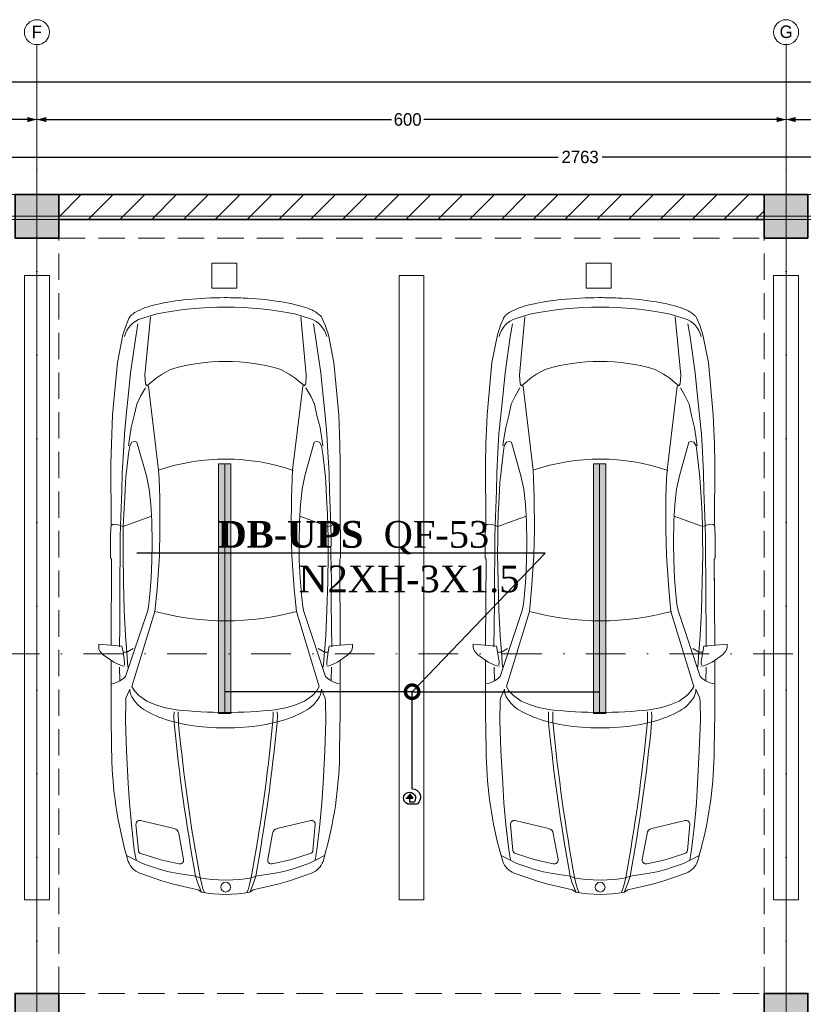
# Model space of a CAD drawing. Header units: inches. Extents: x -101229 to 34922, y -9538 to 27777.
# Tile 46 of 53: x 13631 to 19906, y 11710 to 19597. Entities that reach past the tile are written whole.
import ezdxf
from ezdxf import colors
from ezdxf.entities.mleader import LeaderData, LeaderLine
from ezdxf.enums import TextEntityAlignment as Align
from ezdxf.math import Vec2, Vec3

# ---------------------------------------------------------------- set-up
doc = ezdxf.new("R2010")
doc.units = ezdxf.units.IN
doc.header["$MEASUREMENT"] = 0
doc.linetypes.add('Dot & Dashed', pattern=[670.277762, 317.5, -176.388889, 0, -176.388874])
doc.linetypes.add('Hidden', pattern=[317.5, 211.666667, -105.833333])
for name, color, linetype in [('- განათება', 7, 'Continuous'), ('Dimensioning - General', 7, 'Continuous'), ('Marker - Section', 7, 'Continuous'), ('Structural - Bearing', 7, 'Continuous'), ('Structural - Grid', 7, 'Continuous')]:
    doc.layers.add(name, color=color, linetype=linetype)
for name, color, linetype, lineweight, true_color in [('Marker - Section_Pen_No__108', 7, 'Continuous', 13, 0xfd8379), ('Structural - Bearing_Pen_No__102', 7, 'Continuous', 13, 0xcccccc), ('Structural - Bearing_Pen_No__161', 7, 'Continuous', 13, 0x6a6a6a), ('Structural - Bearing_Pen_No__28', 7, 'Continuous', 35, 0xa80f02), ('Structural - Bearing_Pen_No__81', 7, 'Continuous', 20, 0x6a6a6a), ('Structural - Grid_Pen_No__81', 7, 'Continuous', 20, 0x6a6a6a)]:
    doc.layers.add(name, color=color, linetype=linetype, lineweight=lineweight, true_color=true_color)
for name, color, linetype, lineweight in [('New_2D Drafting - General_Pen_No__2', 8, 'Continuous', 15), ('New_Interior - Furniture _Pen_No__1', 7, 'Continuous', 13), ('Structural - Bearing_Pen_No__1', 7, 'Continuous', 13), ('Structural - Bearing_Pen_No__20', 1, 'Continuous', 0), ('Structural - Bearing_Pen_No__27', 7, 'Continuous', 35)]:
    doc.layers.add(name, color=color, linetype=linetype, lineweight=lineweight)
doc.styles.add('CT', font='ARIALN.TTF', dxfattribs={"height": 200})
doc.styles.add('GENERATED_STYLE_3', font='txt')
doc.dimstyles.new('GENERATED_STYLE__2', dxfattribs={"dimtxt": 100, "dimasz": 76, "dimexe": 0.18, "dimexo": 0.0625, "dimgap": 0, "dimtad": 0, "dimtih": 1, "dimtoh": 1, "dimdec": 0, "dimlfac": 0.1, "dimzin": 0, "dimdsep": 46, "dimtxsty": 'GENERATED_STYLE_3', "dimblk": 'ARROWHEAD_5', "dimblk1": 'ARROWHEAD_5', "dimblk2": 'ARROWHEAD_5', "dimcen": 0.09, "dimse1": 1, "dimse2": 1, "dimclrd": 7, "dimclre": 7, "dimclrt": 7, "dimadec": 0, "dimazin": 0, "dimtfac": 1, "dimtdec": 4, "dimtmove": 0, "dimatfit": 3, "dimfxl": 1, "dimtolj": 1, "dimtzin": 0, "dimarcsym": 0})

# ---------------------------------------------------------------- blocks, each defined once
blk = doc.blocks.new('Slab_1', base_point=(-47183.8, 14488))
at = {"layer": 'Structural - Bearing_Pen_No__1', "color": 7, "linetype": 'Continuous', "lineweight": 13, "flags": 128}
blk.add_lwpolyline([(-47183.8, 14488), (1166.2, 14488), (1166.2, 32488), (1166.2, 39238), (-26465.1, 39238), (-29183.8, 32838), (-47183.8, 32838)], close=True, dxfattribs=at)
blk = doc.blocks.new('Wall_4', base_point=(1166.2, 39238))
at = {"layer": 'Structural - Bearing', "linetype": 'Continuous', "lineweight": 0, "true_color": 0x000000}
h = blk.add_hatch(dxfattribs=at)
h.set_pattern_fill('MASONRY_BLOCK', color=18, style=0, pattern_type=2)
h.set_pattern_definition([(45, (0, 0), (-127.2792, 127.2792), [])])
h.paths.add_polyline_path([(-16833.8, 39038), (-11183.8, 39038), (-11183.8, 39238), (-16833.8, 39238)])
at = {"layer": 'Structural - Bearing_Pen_No__27', "color": 7, "linetype": 'Continuous', "lineweight": 35, "flags": 128}
for points in [[(-11183.8, 39238), (-16833.8, 39238)], [(-16833.8, 39038), (-11183.8, 39038)]]:
    blk.add_lwpolyline(points, dxfattribs=at)
blk = doc.blocks.new('Column_24', base_point=(-17008.8, 32663))
at = {"layer": 'Structural - Bearing_Pen_No__161', "linetype": 'Continuous', "lineweight": 0, "true_color": 0x6a6a6a}
blk.add_hatch(color=251, dxfattribs=at).paths.add_polyline_path([(-16833.8, 32488), (-16833.8, 32838), (-17183.8, 32838), (-17183.8, 32488)])
at = {"layer": 'Structural - Bearing_Pen_No__20', "color": 1, "linetype": 'Continuous', "lineweight": 0}
for p, q in [((-17008.8, 32743), (-17008.8, 32918)), ((-17088.8, 32663), (-17263.8, 32663)), ((-16928.8, 32663), (-16753.8, 32663)), ((-17008.8, 32583), (-17008.8, 32408))]:
    blk.add_line(p, q, dxfattribs=at)
blk.add_point((-17008.8, 32663), dxfattribs=at)
at = {"layer": 'Structural - Bearing_Pen_No__28', "color": 14, "linetype": 'Continuous', "lineweight": 35, "true_color": 0xa80f02, "flags": 128}
blk.add_lwpolyline([(-16833.8, 32488), (-16833.8, 32838), (-17183.8, 32838), (-17183.8, 32488)], close=True, dxfattribs=at)
blk = doc.blocks.new('Column_28', base_point=(-11008.8, 32663))
at = {"layer": 'Structural - Bearing_Pen_No__161', "linetype": 'Continuous', "lineweight": 0, "true_color": 0x6a6a6a}
blk.add_hatch(color=251, dxfattribs=at).paths.add_polyline_path([(-10833.8, 32488), (-10833.8, 32838), (-11183.8, 32838), (-11183.8, 32488)])
at = {"layer": 'Structural - Bearing_Pen_No__20', "color": 1, "linetype": 'Continuous', "lineweight": 0}
for p, q in [((-11008.8, 32743), (-11008.8, 32918)), ((-11088.8, 32663), (-11263.8, 32663)), ((-10928.8, 32663), (-10753.8, 32663)), ((-11008.8, 32583), (-11008.8, 32408))]:
    blk.add_line(p, q, dxfattribs=at)
blk.add_point((-11008.8, 32663), dxfattribs=at)
at = {"layer": 'Structural - Bearing_Pen_No__28', "color": 14, "linetype": 'Continuous', "lineweight": 35, "true_color": 0xa80f02, "flags": 128}
blk.add_lwpolyline([(-10833.8, 32488), (-10833.8, 32838), (-11183.8, 32838), (-11183.8, 32488)], close=True, dxfattribs=at)
blk = doc.blocks.new('Column_39', base_point=(-17008.8, 39063))
at = {"layer": 'Structural - Bearing_Pen_No__161', "linetype": 'Continuous', "lineweight": 0, "true_color": 0x6a6a6a}
blk.add_hatch(color=251, dxfattribs=at).paths.add_polyline_path([(-16833.8, 38888), (-16833.8, 39238), (-17183.8, 39238), (-17183.8, 38888)])
at = {"layer": 'Structural - Bearing_Pen_No__20', "color": 1, "linetype": 'Continuous', "lineweight": 0}
for p, q in [((-17008.8, 39143), (-17008.8, 39318)), ((-17088.8, 39063), (-17263.8, 39063)), ((-16928.8, 39063), (-16753.8, 39063)), ((-17008.8, 38983), (-17008.8, 38808))]:
    blk.add_line(p, q, dxfattribs=at)
blk.add_point((-17008.8, 39063), dxfattribs=at)
at = {"layer": 'Structural - Bearing_Pen_No__28', "color": 14, "linetype": 'Continuous', "lineweight": 35, "true_color": 0xa80f02, "flags": 128}
blk.add_lwpolyline([(-16833.8, 38888), (-16833.8, 39238), (-17183.8, 39238), (-17183.8, 38888)], close=True, dxfattribs=at)
blk = doc.blocks.new('Column_40', base_point=(-11008.8, 39063))
at = {"layer": 'Structural - Bearing_Pen_No__161', "linetype": 'Continuous', "lineweight": 0, "true_color": 0x6a6a6a}
blk.add_hatch(color=251, dxfattribs=at).paths.add_polyline_path([(-10833.8, 38888), (-10833.8, 39238), (-11183.8, 39238), (-11183.8, 38888)])
at = {"layer": 'Structural - Bearing_Pen_No__20', "color": 1, "linetype": 'Continuous', "lineweight": 0}
for p, q in [((-11008.8, 39143), (-11008.8, 39318)), ((-11088.8, 39063), (-11263.8, 39063)), ((-10928.8, 39063), (-10753.8, 39063)), ((-11008.8, 38983), (-11008.8, 38808))]:
    blk.add_line(p, q, dxfattribs=at)
blk.add_point((-11008.8, 39063), dxfattribs=at)
at = {"layer": 'Structural - Bearing_Pen_No__28', "color": 14, "linetype": 'Continuous', "lineweight": 35, "true_color": 0xa80f02, "flags": 128}
blk.add_lwpolyline([(-10833.8, 38888), (-10833.8, 39238), (-11183.8, 39238), (-11183.8, 38888)], close=True, dxfattribs=at)
blk = doc.blocks.new('Standard grid marker')
at = {"layer": 'Structural - Grid_Pen_No__81', "color": 251, "linetype": 'Continuous', "lineweight": 20, "true_color": 0x6a6a6a}
blk.add_line((1000, 0), (51328.1, 0), dxfattribs=at)
at = {"layer": 'Structural - Grid_Pen_No__81', "color": 251, "lineweight": 20, "true_color": 0x6a6a6a, "style": 'GENERATED_STYLE_3'}
for tag, p in [('AC_MarkerText_1_0', (-100, -144)), ('AC_MarkerText_1_1', (52428.1, -144))]:
    blk.add_attdef(tag, text='', height=100, rotation=180, dxfattribs=at).set_placement(p, align=Align.TOP_CENTER)
blk = doc.blocks.new('Standard grid marker_2')
at = {"layer": 'Structural - Grid_Pen_No__81', "color": 251, "linetype": 'Continuous', "lineweight": 20, "true_color": 0x6a6a6a}
for p, q in [((1000, 0), (27734.9, 0)), ((27734.9, 0), (28734.9, 0))]:
    blk.add_line(p, q, dxfattribs=at)
blk.add_circle((28834.9, 0), 100, dxfattribs=at)
blk.add_point((27734.9, 0), dxfattribs=at)
blk.add_point((27734.9, 0), dxfattribs=at)
at = {"layer": 'Structural - Grid_Pen_No__81', "color": 251, "lineweight": 20, "true_color": 0x6a6a6a, "style": 'GENERATED_STYLE_3'}
for tag, p in [('AC_MarkerText_1_0', (-1.5, -46.7)), ('AC_MarkerText_1_1', (28933.4, -46.7))]:
    blk.add_attdef(tag, text='', height=100, rotation=270, dxfattribs=at).set_placement(p, align=Align.TOP_CENTER)
blk = doc.blocks.new('Parking Place')
at = {"layer": 'New_Interior - Furniture _Pen_No__1', "color": 7, "linetype": 'Continuous', "lineweight": 13, "flags": 128}
for points in [[(1400, 4900), (1600, 4900), (1600, 5100), (1400, 5100)], [(4400, 4900), (4600, 4900), (4600, 5100), (4400, 5100)], [(-100, 0), (100, 0), (100, 5000), (-100, 5000)], [(2900, 0), (3100, 0), (3100, 5000), (2900, 5000)], [(5900, 0), (6100, 0), (6100, 5000), (5900, 5000)]]:
    blk.add_lwpolyline(points, close=True, dxfattribs=at)
blk = doc.blocks.new('Car Symbol 27')
at = {"layer": 'New_Interior - Furniture _Pen_No__1', "color": 7, "linetype": 'Continuous', "lineweight": 13}
for p, q in [((-1983.9, 1016.7), (-2004, 1016.7)), ((-2004, 1016.7), (-1988.6, 830.1)), ((-1964.9, 1014.4), (-1983.9, 1016.7)), ((-1944.8, 1004.3), (-1964.9, 1014.4)), ((-1919.1, 979.7), (-1944.8, 1004.3)), ((-1861.1, 895.8), (-1919.1, 979.7)), ((-3842.3, 905.7), (-4261.3, 866.7)), ((-3606.5, 915.3), (-3842.3, 905.7)), ((-3450, 918.4), (-3606.5, 915.3)), ((-2966.2, 916.5), (-3450, 918.4)), ((-2876.8, 920.8), (-2966.2, 916.5)), ((-2962.8, 904.3), (-2965.1, 886.4)), ((-2965.1, 886.4), (-2960.7, 860.7)), ((-2954.6, 917.1), (-2962.8, 904.3)), ((-2695.9, 920.8), (-2876.8, 920.8)), ((-2685.9, 914), (-2695.9, 920.8)), ((-1998.6, 917.2), (-2684.7, 914.1)), ((-2392, 914.8), (-2530.4, 914.8)), ((-1452.9, 917.2), (-1876.8, 917.1)), ((-1835.5, 843.2), (-1861.1, 895.8)), ((-1700.3, 867.6), (-1689.1, 897.8)), ((-1689.1, 897.8), (-1685.5, 917.1)), ((-1158.3, 913.1), (-1452.9, 917.2)), ((-4559.4, 797.3), (-4613.8, 774.1)), ((-4482.6, 822.9), (-4559.4, 797.3)), ((-4261.3, 866.7), (-4482.6, 822.9)), ((-3835.7, 796.2), (-4042.4, 775.3)), ((-3688.1, 810.5), (-3835.7, 796.2)), ((-3542.9, 819.2), (-3688.1, 810.5)), ((-3376.4, 827.9), (-3542.9, 819.2)), ((-3340.7, 798.8), (-3528.4, 777.9)), ((-3232.2, 831), (-3376.4, 827.9)), ((-3298.8, 802), (-3340.7, 798.8)), ((-3179.4, 807.8), (-3298.8, 802)), ((-3232.2, 831), (-2953.9, 842)), ((-3044.7, 815.7), (-3179.4, 807.8)), ((-2946.2, 819.4), (-3044.7, 815.7)), ((-2946.2, 819.4), (-3028.5, 593.2)), ((-2960.7, 860.7), (-2951.8, 839.5)), ((-2857.9, 843.8), (-2953.9, 842)), ((-2951.8, 839.5), (-2946.2, 819.4)), ((-2855.6, 820.2), (-2946.2, 819.4)), ((-2721.6, 843.6), (-2857.9, 843.8)), ((-2725.4, 821.1), (-2855.6, 820.2)), ((-2503.2, 817.7), (-2725.4, 821.1)), ((-2518.2, 846.6), (-2721.6, 843.6)), ((-2338.3, 846.3), (-2518.2, 846.6)), ((-2272.6, 811.5), (-2503.2, 817.7)), ((-2146.2, 848.2), (-2338.3, 846.3)), ((-2272.8, 623.8), (-1744, 800.6)), ((-2074.4, 801.2), (-2272.6, 811.5)), ((-1984.1, 850.2), (-2146.2, 848.2)), ((-1940.7, 790.9), (-2074.4, 801.2)), ((-1988.6, 830.1), (-1942.8, 821.1)), ((-1940.7, 790.9), (-1968.7, 741.8)), ((-1942.8, 821.1), (-1863.5, 809.8)), ((-1940.6, 820), (-1940.7, 790.9)), ((-1821, 782), (-1940.7, 790.9)), ((-1863.5, 809.8), (-1838.9, 810.8)), ((-1830, 826.5), (-1835.5, 843.2)), ((-1828.9, 806.4), (-1830, 826.5)), ((-1710.4, 846.4), (-1821, 848.8)), ((-1744, 800.6), (-1728.3, 817.4)), ((-1728.3, 817.4), (-1710.4, 846.4)), ((-1710.4, 846.4), (-1700.3, 867.6)), ((-1599.9, 784.8), (-1570.8, 798.1)), ((-1570.8, 798.1), (-1546.2, 800.3)), ((-1546.2, 800.3), (-1393.1, 802.3)), ((-1393.1, 802.3), (-1150.7, 794.1)), ((-1150.7, 794.1), (-888.1, 780.2)), ((-264.4, 779.9), (-366.4, 808.7)), ((-309.9, 792.7), (-273.7, 720)), ((-4464.9, 720.2), (-4571, 702.5)), ((-4178.7, 761), (-4464.9, 720.2)), ((-4042.4, 775.3), (-4178.7, 761)), ((-3927.4, 711.5), (-3991.2, 681.4)), ((-3836.9, 731.4), (-3927.4, 711.5)), ((-3740.8, 755.9), (-3836.9, 731.4)), ((-3649.1, 770.2), (-3740.8, 755.9)), ((-3594.3, 778), (-3649.1, 770.2)), ((-3623.4, 751.2), (-3627.8, 727.5)), ((-3627.8, 727.5), (-3621.3, 709.9)), ((-3593.2, 767.9), (-3623.4, 751.2)), ((-3528.4, 777.9), (-3593.2, 767.9)), ((-1665.9, 750.2), (-2265.1, 566.8)), ((-1631.2, 730.1), (-1665.9, 750.2)), ((-1643.5, 767), (-1599.9, 784.8)), ((-1593.7, 694.3), (-1631.2, 730.1)), ((-888.1, 780.2), (-734, 771.1)), ((-734, 771.1), (-558.6, 755.1)), ((-352.2, 699.1), (-558.9, 718)), ((-558.6, 755.1), (-356.4, 731.3)), ((-356.4, 731.3), (-275.9, 717.8)), ((-273.7, 720), (-247, 666.3)), ((-4647.2, 561.8), (-4614.1, 671.9)), ((-4159.9, 645.9), (-4625.9, 602)), ((-4088.4, 641.3), (-4159.9, 645.9)), ((-4075, 632.4), (-4088.4, 641.3)), ((-4070.6, 617.8), (-4075, 632.4)), ((-3991.2, 681.4), (-4057.1, 642.4)), ((-3621.3, 709.9), (-3352.1, 634.5)), ((-3352.1, 634.5), (-3247.1, 612)), ((-1548.7, 631.6), (-1593.7, 694.3)), ((-1519.8, 566.7), (-1548.7, 631.6)), ((-527.7, 412.9), (-590.8, 681.2)), ((-326.2, 678.2), (-276.9, 520.2)), ((-247, 666.3), (-219.2, 588.1)), ((-170.9, 688.4), (-107, 510.6)), ((-4134.4, 557.6), (-4168, 508.5)), ((-4105.3, 591.1), (-4134.4, 557.6)), ((-4077.3, 627.9), (-4105.3, 591.1)), ((-3398.1, 536.3), (-4070.6, 617.8)), ((-3247.1, 612), (-3122, 598.4)), ((-3122, 598.4), (-2990.8, 591.1)), ((-2990.8, 591.1), (-2812.5, 587.9)), ((-2812.5, 587.9), (-2677.3, 589.9)), ((-2677.3, 589.9), (-2533.2, 596.3)), ((-2533.2, 596.3), (-2404.7, 606.2)), ((-2265, 566.8), (-2445.7, 548.9)), ((-2404.7, 606.2), (-2324.2, 615)), ((-2324.2, 615), (-2272.8, 623.8)), ((-1496.4, 493), (-1519.8, 566.7)), ((-219.2, 588.1), (-200.3, 525.5)), ((-4168, 508.5), (-4205, 441.5)), ((-3328.4, 532.4), (-3398.1, 536.3)), ((-3178.7, 527.2), (-3328.4, 532.4)), ((-2919.6, 526), (-3178.7, 527.2)), ((-2714.5, 530.5), (-2919.6, 526)), ((-2445.7, 548.9), (-2714.5, 530.5)), ((-1478.7, 395.7), (-1496.4, 493)), ((-244, 373.6), (-276.9, 520.2)), ((-200.3, 525.5), (-181.4, 452.8)), ((-107, 510.6), (-80.3, 418)), ((-1426.2, 414.6), (-1463, 412.5)), ((-1374.8, 412.3), (-1426.2, 414.6)), ((-181.4, 452.8), (-170.3, 395.8)), ((-170.3, 395.8), (-146, 240.5)), ((-46.5, 267.1), (-80.3, 418)), ((-1440.4, 380.1), (-1463, 380.1)), ((-1386.8, 378.5), (-1440.4, 380.1)), ((-1360, 376.2), (-1386.8, 378.5)), ((-278.6, 337.5), (-487.9, 375.2)), ((-146, 240.5), (-131.5, 206.9)), ((-89.5, 222.8), (-146, 240.5)), ((-46.5, 267.1), (-35, 221.2)), ((-133.7, 204.7), (-77.9, 191.2)), ((-131.5, 206.9), (-124.9, 156.6)), ((-23.1, 195.6), (-89.5, 222.8)), ((-77.9, 191.2), (-36.6, 180)), ((-36.6, 180), (-18.7, 169.9)), ((-18.7, 194.4), (-35, 221.2)), ((-124.9, 156.6), (-118.3, 110.8)), ((-118.3, 110.8), (-115, 57.2)), ((-115, 57.2), (-112.5, 0)), ((-118.3, -110.8), (-115, -57.2)), ((-115, -57.2), (-112.5, 0)), ((-131.5, -206.9), (-124.9, -156.6)), ((-124.9, -156.6), (-118.3, -110.8)), ((-146, -240.5), (-131.5, -206.9)), ((-89.5, -222.8), (-146, -240.5)), ((-133.7, -204.7), (-77.9, -191.2)), ((-23.1, -195.6), (-89.5, -222.8)), ((-77.9, -191.2), (-36.6, -180)), ((-46.5, -267.1), (-35, -221.2)), ((-36.6, -180), (-18.7, -169.9)), ((-18.7, -194.4), (-35, -221.2)), ((-170.3, -395.8), (-146, -240.5)), ((-46.5, -267.1), (-80.3, -418)), ((-1440.4, -380.1), (-1463, -380.1)), ((-1386.8, -378.5), (-1440.4, -380.1)), ((-1360, -376.2), (-1386.8, -378.5)), ((-278.6, -337.5), (-487.9, -375.2)), ((-244, -373.6), (-276.9, -520.2)), ((-4168, -508.5), (-4205, -441.5)), ((-1478.7, -395.7), (-1496.4, -493)), ((-1426.2, -414.6), (-1463, -412.5)), ((-1374.8, -412.3), (-1426.2, -414.6)), ((-527.7, -412.9), (-590.8, -681.2)), ((-200.3, -525.5), (-181.4, -452.8)), ((-181.4, -452.8), (-170.3, -395.8)), ((-107, -510.6), (-80.3, -418)), ((-4134.4, -557.6), (-4168, -508.5)), ((-3398.1, -536.3), (-4070.6, -617.8)), ((-3328.4, -532.4), (-3398.1, -536.3)), ((-3178.7, -527.2), (-3328.4, -532.4)), ((-2919.6, -526), (-3178.7, -527.2)), ((-2714.5, -530.5), (-2919.6, -526)), ((-2445.7, -548.9), (-2714.5, -530.5)), ((-2265, -566.8), (-2445.7, -548.9)), ((-1496.4, -493), (-1519.8, -566.7)), ((-326.2, -678.2), (-276.9, -520.2)), ((-219.2, -588.1), (-200.3, -525.5)), ((-170.9, -688.4), (-107, -510.6)), ((-4647.2, -561.8), (-4614.1, -671.9)), ((-4159.9, -645.9), (-4625.9, -602)), ((-4105.3, -591.1), (-4134.4, -557.6)), ((-4077.3, -627.9), (-4105.3, -591.1)), ((-4070.6, -617.8), (-4075, -632.4)), ((-3352.1, -634.5), (-3247.1, -612)), ((-3247.1, -612), (-3122, -598.4)), ((-3122, -598.4), (-2990.8, -591.1)), ((-2946.2, -819.4), (-3028.5, -593.2)), ((-2990.8, -591.1), (-2812.5, -587.9)), ((-2812.5, -587.9), (-2677.3, -589.9)), ((-2677.3, -589.9), (-2533.2, -596.3)), ((-2533.2, -596.3), (-2404.7, -606.2)), ((-2404.7, -606.2), (-2324.2, -615)), ((-2324.2, -615), (-2272.8, -623.8)), ((-2272.8, -623.8), (-1744, -800.6)), ((-1665.9, -750.2), (-2265.1, -566.8)), ((-1519.8, -566.7), (-1548.7, -631.6)), ((-247, -666.3), (-219.2, -588.1)), ((-4464.9, -720.2), (-4571, -702.5)), ((-4088.4, -641.3), (-4159.9, -645.9)), ((-4075, -632.4), (-4088.4, -641.3)), ((-3991.2, -681.4), (-4057.1, -642.4)), ((-3927.4, -711.5), (-3991.2, -681.4)), ((-3627.8, -727.5), (-3621.3, -709.9)), ((-3621.3, -709.9), (-3352.1, -634.5)), ((-1593.7, -694.3), (-1631.2, -730.1)), ((-1548.7, -631.6), (-1593.7, -694.3)), ((-352.2, -699.1), (-558.9, -718)), ((-273.7, -720), (-247, -666.3)), ((-4559.4, -797.3), (-4613.8, -774.1)), ((-4178.7, -761), (-4464.9, -720.2)), ((-4042.4, -775.3), (-4178.7, -761)), ((-3835.7, -796.2), (-4042.4, -775.3)), ((-3836.9, -731.4), (-3927.4, -711.5)), ((-3740.8, -755.9), (-3836.9, -731.4)), ((-3649.1, -770.2), (-3740.8, -755.9)), ((-3594.3, -778), (-3649.1, -770.2)), ((-3623.4, -751.2), (-3627.8, -727.5)), ((-3593.2, -767.9), (-3623.4, -751.2)), ((-3528.4, -777.9), (-3593.2, -767.9)), ((-3340.7, -798.8), (-3528.4, -777.9)), ((-1940.7, -790.9), (-1968.7, -741.8)), ((-1821, -782), (-1940.7, -790.9)), ((-1631.2, -730.1), (-1665.9, -750.2)), ((-1643.5, -767), (-1599.9, -784.8)), ((-1599.9, -784.8), (-1570.8, -798.1)), ((-1150.7, -794.1), (-888.1, -780.2)), ((-888.1, -780.2), (-734, -771.1)), ((-734, -771.1), (-558.6, -755.1)), ((-558.6, -755.1), (-356.4, -731.3)), ((-264.4, -779.9), (-366.4, -808.7)), ((-356.4, -731.3), (-275.9, -717.8)), ((-309.9, -792.7), (-273.7, -720)), ((-4482.6, -822.9), (-4559.4, -797.3)), ((-4261.3, -866.7), (-4482.6, -822.9)), ((-3842.3, -905.7), (-4261.3, -866.7)), ((-3688.1, -810.5), (-3835.7, -796.2)), ((-3542.9, -819.2), (-3688.1, -810.5)), ((-3376.4, -827.9), (-3542.9, -819.2)), ((-3232.2, -831), (-3376.4, -827.9)), ((-3298.8, -802), (-3340.7, -798.8)), ((-3179.4, -807.8), (-3298.8, -802)), ((-3232.2, -831), (-2953.9, -842)), ((-3044.7, -815.7), (-3179.4, -807.8)), ((-2946.2, -819.4), (-3044.7, -815.7)), ((-2965.1, -886.4), (-2960.7, -860.7)), ((-2960.7, -860.7), (-2953.9, -841)), ((-2953.9, -841), (-2946.2, -819.4)), ((-2857.9, -843.8), (-2953.9, -842)), ((-2855.6, -820.2), (-2946.2, -819.4)), ((-2721.6, -843.6), (-2857.9, -843.8)), ((-2725.4, -821.1), (-2855.6, -820.2)), ((-2503.2, -817.7), (-2725.4, -821.1)), ((-2518.2, -846.6), (-2721.6, -843.6)), ((-2338.3, -846.3), (-2518.2, -846.6)), ((-2272.6, -811.5), (-2503.2, -817.7)), ((-2146.2, -848.2), (-2338.3, -846.3)), ((-2074.4, -801.2), (-2272.6, -811.5)), ((-1984.1, -850.2), (-2146.2, -848.2)), ((-1940.7, -790.9), (-2074.4, -801.2)), ((-2004, -1016.7), (-1988.6, -830.1)), ((-1988.6, -830.1), (-1942.8, -821.1)), ((-1942.8, -821.1), (-1863.5, -809.8)), ((-1940.6, -820), (-1940.7, -790.9)), ((-1863.5, -809.8), (-1838.9, -810.8)), ((-1835.5, -843.2), (-1861.1, -895.8)), ((-1830, -826.5), (-1835.5, -843.2)), ((-1828.9, -806.4), (-1830, -826.5)), ((-1710.4, -846.4), (-1821, -848.8)), ((-1744, -800.6), (-1728.3, -817.4)), ((-1728.3, -817.4), (-1710.4, -846.4)), ((-1710.4, -846.4), (-1700.3, -867.6)), ((-1700.3, -867.6), (-1689.1, -897.8)), ((-1570.8, -798.1), (-1546.2, -800.3)), ((-1546.2, -800.3), (-1393.1, -802.3)), ((-1393.1, -802.3), (-1150.7, -794.1)), ((-3606.5, -915.3), (-3842.3, -905.7)), ((-3450, -918.4), (-3606.5, -915.3)), ((-2966.2, -916.5), (-3450, -918.4)), ((-2876.8, -920.8), (-2966.2, -916.5)), ((-2962.8, -904.3), (-2965.1, -886.4)), ((-2954.6, -917.1), (-2962.8, -904.3)), ((-2695.9, -920.8), (-2876.8, -920.8)), ((-2685.9, -914), (-2695.9, -920.8)), ((-1998.6, -917.2), (-2684.7, -914.1)), ((-1861.1, -895.8), (-1919.1, -979.7)), ((-1452.9, -917.2), (-1876.8, -917.1)), ((-1689.1, -897.8), (-1685.5, -917.1)), ((-1158.3, -913.1), (-1452.9, -917.2)), ((-1983.9, -1016.7), (-2004, -1016.7)), ((-1964.9, -1014.4), (-1983.9, -1016.7)), ((-1944.8, -1004.3), (-1964.9, -1014.4)), ((-1919.1, -979.7), (-1944.8, -1004.3))]:
    blk.add_line(p, q, dxfattribs=at)
blk.add_circle((-57.9, 0), 39.1, dxfattribs=at)
for centre, radius, start, end in [((-1180, -2307.9), 3221, 75.36916, 89.61475), ((-4422.6, 614.3), 200, 102.99813, 163.26146), ((-4414.7, 561.8), 296, 137.75303, 164.57297), ((-4582.5, 705.3), 75.7, 116.25641, 132.7691), ((-4592, 723), 55.5, 112.99171, 115.54645), ((-1643.5, 634.9), 132, 62.67134, 90), ((-1726.3, 499.8), 290.3, 28.34945, 60.37994), ((-561.6, 688.1), 30, 84.78088, 193.23643), ((-312.1, 637.7), 150, 19.75545, 71.47088), ((-3475.6, 243.3), 1287.3, 162.02808, 171.98842), ((-2192.2, 222.3), 832.4, 14.17197, 29.93663), ((-354.9, 669.2), 30, 17.33175, 84.78183), ((-1944.4, 0), 2760.6, 168.25766, 191.74236), ((-4369.4, 3.8), 2178.3, 344.82831, 15.10448), ((-1824.2, 0), 1662.8, 160.97668, 198.81628), ((-2142.2, 34.3), 2636.9, 171.5296, 177.69036), ((-2728.8, 0), 1540.8, 163.34768, 196.65231), ((-5076.2, 0), 3619.2, 353.72275, 6.27725), ((-2877.3, 33.6), 1542.9, 4.31369, 14.73835), ((-2771.5, -14053.9), 14533.5, 79.59238, 84.48533), ((-479.1, 424.4), 50, 193.23683, 259.79265), ((-2753.7, -14059.8), 14503.1, 79.59238, 84.48533), ((-273.3, 367), 30, 259.79184, 12.65608), ((-1021.6, 0), 1021.6, 349.02719, 10.97288), ((-1532.9, 0), 3247.1, 177.51962, 180.00085), ((-3210.7, 0), 1877.9, 355.42992, 4.56993), ((-1505.4, 0), 3274.6, 179.99999, 180.16706), ((-1731, -5.1), 3049, 180.08431, 185.67459), ((-2877.3, -33.6), 1542.9, 345.26146, 355.68616), ((-2753.7, 14059.8), 14503.1, 275.51468, 280.40763), ((-2887.2, -128.9), 1886.2, 185.40305, 193.11311), ((-2771.5, 14053.9), 14533.5, 275.51468, 280.40763), ((-479.1, -424.4), 50, 100.20739, 166.76344), ((-273.3, -367), 30, 347.34436, 100.20808), ((-2192.2, -222.3), 832.4, 330.06304, 345.82785), ((-4110.2, -426.5), 627.7, 191.99187, 208.13274), ((-4422.6, -614.3), 200, 196.73854, 257.00187), ((-1726.3, -499.8), 290.3, 299.61936, 331.65022), ((-561.6, -688.1), 30, 166.76402, 275.21908), ((-354.9, -669.2), 30, 275.21817, 342.66825), ((-312.1, -637.7), 150, 288.52909, 340.24455), ((-4489.4, -620.3), 202.1, 210.34692, 218.91286), ((-4557.5, -675.7), 114.3, 218.74756, 231.27811), ((-4587, -712.5), 67.2, 231.27361, 246.53558), ((-1643.5, -634.9), 132, 269.99959, 297.32769), ((-1180, 2307.9), 3221, 270.38525, 284.63084)]:
    blk.add_arc(centre, radius, start, end, dxfattribs=at)
blk = doc.blocks.new('Beam_3', base_point=(-11008.8, 14663))
at = {"layer": 'Structural - Bearing_Pen_No__102', "color": 254, "linetype": 'Hidden', "lineweight": 13, "true_color": 0xcccccc}
blk.add_line((-11183.8, 32838), (-11183.8, 38888), dxfattribs=at)
at = {"layer": 'Structural - Bearing_Pen_No__81', "color": 251, "linetype": 'Dot & Dashed', "lineweight": 20, "true_color": 0x6a6a6a}
blk.add_line((-11008.8, 14663), (-11008.8, 39096.2), dxfattribs=at)
blk = doc.blocks.new('Beam_4', base_point=(-17008.8, 14663))
at = {"layer": 'Structural - Bearing_Pen_No__102', "color": 254, "linetype": 'Hidden', "lineweight": 13, "true_color": 0xcccccc}
blk.add_line((-16833.8, 32838), (-16833.8, 38888), dxfattribs=at)
at = {"layer": 'Structural - Bearing_Pen_No__81', "color": 251, "linetype": 'Dot & Dashed', "lineweight": 20, "true_color": 0x6a6a6a}
blk.add_line((-17008.8, 14663), (-17008.8, 39096.2), dxfattribs=at)
blk = doc.blocks.new('Beam_13', base_point=(-47008.8, 32663))
at = {"layer": 'Structural - Bearing_Pen_No__102', "color": 254, "linetype": 'Hidden', "lineweight": 13, "true_color": 0xcccccc}
blk.add_line((-16833.8, 32838), (-11183.8, 32838), dxfattribs=at)
blk = doc.blocks.new('Beam_14', base_point=(-23008.8, 39063))
at = {"layer": 'Structural - Bearing_Pen_No__102', "color": 254, "linetype": 'Hidden', "lineweight": 13, "true_color": 0xcccccc}
for p, q in [((-23008.8, 39238), (991.2, 39238)), ((-16833.8, 38888), (-11183.8, 38888))]:
    blk.add_line(p, q, dxfattribs=at)
at = {"layer": 'Structural - Bearing_Pen_No__81', "color": 251, "linetype": 'Dot & Dashed', "lineweight": 20, "true_color": 0x6a6a6a}
blk.add_line((-23008.8, 39063), (991.2, 39063), dxfattribs=at)
blk = doc.blocks.new('ARROWHEAD_5')
at = {"linetype": 'Continuous', "lineweight": 0}
blk.add_hatch(color=0, dxfattribs=at).paths.add_polyline_path([(-1, 0.2679), (0, 0), (-1, -0.2679)])
at = {"color": 0, "linetype": 'Continuous', "lineweight": 0}
blk.add_line((0, 0), (-1, 0), dxfattribs=at)
blk = doc.blocks.new('*D195')
at = {"layer": 'Defpoints', "color": 0, "linetype": 'Continuous', "transparency": 16777216}
for p in [(4312.4, 18497.3), (4312.4, 18197.3), (31943.7, 18197.3)]:
    blk.add_point(p, dxfattribs=at)
at = {"layer": 'Dimensioning - General', "color": 7, "linetype": 'Continuous', "lineweight": -2, "transparency": 16777216}
for p, q in [((4388.4, 18497.3), (17942.8, 18497.3)), ((31867.7, 18497.3), (18295.2, 18497.3))]:
    blk.add_line(p, q, dxfattribs=at)
at = {"layer": 'Dimensioning - General', "color": 7, "linetype": 'Continuous', "lineweight": -2, "transparency": 16777216, "xscale": 76.00000000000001, "yscale": 76.00000000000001, "zscale": 76.00000000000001, "rotation": 180}
blk.add_blockref('ARROWHEAD_5', (4312.4, 18497.3), dxfattribs=at)
at = {"layer": 'Dimensioning - General', "color": 7, "linetype": 'Continuous', "lineweight": -2, "transparency": 16777216, "xscale": 76.00000000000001, "yscale": 76.00000000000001, "zscale": 76.00000000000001}
blk.add_blockref('ARROWHEAD_5', (31943.7, 18497.3), dxfattribs=at)
at = {"layer": 'Dimensioning - General', "color": 7, "linetype": 'Continuous', "lineweight": 13, "transparency": 16777216, "insert": (18119, 18497.3), "char_height": 100, "attachment_point": 5, "style": 'GENERATED_STYLE_3'}
blk.add_mtext('\\A1;2763', dxfattribs=at)
blk = doc.blocks.new('*D199')
at = {"layer": 'Defpoints', "color": 0, "linetype": 'Continuous', "transparency": 16777216}
for p in [(19768.7, 19126.7), (25768.7, 18878.4), (19768.7, 18797.3)]:
    blk.add_point(p, dxfattribs=at)
at = {"layer": 'Dimensioning - General', "color": 7, "linetype": 'Continuous', "lineweight": -2, "transparency": 16777216}
for p, q in [((19844.7, 18797.3), (22609.2, 18797.3)), ((25692.7, 18797.3), (22866.4, 18797.3))]:
    blk.add_line(p, q, dxfattribs=at)
at = {"layer": 'Dimensioning - General', "color": 7, "linetype": 'Continuous', "lineweight": -2, "transparency": 16777216, "xscale": 76.00000000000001, "yscale": 76.00000000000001, "zscale": 76.00000000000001, "rotation": 180}
blk.add_blockref('ARROWHEAD_5', (19768.7, 18797.3), dxfattribs=at)
at = {"layer": 'Dimensioning - General', "color": 7, "linetype": 'Continuous', "lineweight": -2, "transparency": 16777216, "xscale": 76.00000000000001, "yscale": 76.00000000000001, "zscale": 76.00000000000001}
blk.add_blockref('ARROWHEAD_5', (25768.7, 18797.3), dxfattribs=at)
at = {"layer": 'Dimensioning - General', "color": 7, "linetype": 'Continuous', "lineweight": 13, "transparency": 16777216, "insert": (22737.8, 18797.3), "char_height": 100, "attachment_point": 5, "style": 'GENERATED_STYLE_3'}
blk.add_mtext('\\A1;600', dxfattribs=at)
blk = doc.blocks.new('*D200')
at = {"layer": 'Defpoints', "color": 0, "linetype": 'Continuous', "transparency": 16777216}
for p in [(19768.7, 19126.7), (13768.7, 18809.3), (13768.7, 18797.3)]:
    blk.add_point(p, dxfattribs=at)
at = {"layer": 'Dimensioning - General', "color": 7, "linetype": 'Continuous', "lineweight": -2, "transparency": 16777216}
for p, q in [((13844.7, 18797.3), (16609.2, 18797.3)), ((19692.7, 18797.3), (16866.4, 18797.3))]:
    blk.add_line(p, q, dxfattribs=at)
at = {"layer": 'Dimensioning - General', "color": 7, "linetype": 'Continuous', "lineweight": -2, "transparency": 16777216, "xscale": 76.00000000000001, "yscale": 76.00000000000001, "zscale": 76.00000000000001, "rotation": 180}
blk.add_blockref('ARROWHEAD_5', (13768.7, 18797.3), dxfattribs=at)
at = {"layer": 'Dimensioning - General', "color": 7, "linetype": 'Continuous', "lineweight": -2, "transparency": 16777216, "xscale": 76.00000000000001, "yscale": 76.00000000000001, "zscale": 76.00000000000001}
blk.add_blockref('ARROWHEAD_5', (19768.7, 18797.3), dxfattribs=at)
at = {"layer": 'Dimensioning - General', "color": 7, "linetype": 'Continuous', "lineweight": 13, "transparency": 16777216, "insert": (16737.8, 18797.3), "char_height": 100, "attachment_point": 5, "style": 'GENERATED_STYLE_3'}
blk.add_mtext('\\A1;600', dxfattribs=at)
blk = doc.blocks.new('*D201')
at = {"layer": 'Defpoints', "color": 0, "linetype": 'Continuous', "transparency": 16777216}
for p in [(7768.7, 18828.7), (7768.7, 18797.3), (13768.7, 18809.3)]:
    blk.add_point(p, dxfattribs=at)
at = {"layer": 'Dimensioning - General', "color": 7, "linetype": 'Continuous', "lineweight": -2, "transparency": 16777216}
for p, q in [((7844.7, 18797.3), (10609.2, 18797.3)), ((13692.7, 18797.3), (10866.4, 18797.3))]:
    blk.add_line(p, q, dxfattribs=at)
at = {"layer": 'Dimensioning - General', "color": 7, "linetype": 'Continuous', "lineweight": -2, "transparency": 16777216, "xscale": 76.00000000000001, "yscale": 76.00000000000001, "zscale": 76.00000000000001, "rotation": 180}
blk.add_blockref('ARROWHEAD_5', (7768.7, 18797.3), dxfattribs=at)
at = {"layer": 'Dimensioning - General', "color": 7, "linetype": 'Continuous', "lineweight": -2, "transparency": 16777216, "xscale": 76.00000000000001, "yscale": 76.00000000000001, "zscale": 76.00000000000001}
blk.add_blockref('ARROWHEAD_5', (13768.7, 18797.3), dxfattribs=at)
at = {"layer": 'Dimensioning - General', "color": 7, "linetype": 'Continuous', "lineweight": 13, "transparency": 16777216, "insert": (10737.8, 18797.3), "char_height": 100, "attachment_point": 5, "style": 'GENERATED_STYLE_3'}
blk.add_mtext('\\A1;600', dxfattribs=at)
blk = doc.blocks.new('*D206')
at = {"layer": 'Defpoints', "color": 0, "linetype": 'Continuous', "transparency": 16777216}
for p in [(-16406.3, 19097.3), (31943.7, 18197.3), (-16406.3, 11797.3)]:
    blk.add_point(p, dxfattribs=at)
at = {"layer": 'Dimensioning - General', "color": 7, "linetype": 'Continuous', "lineweight": -2, "transparency": 16777216}
for p, q in [((-16330.3, 19097.3), (7571.2, 19097.3)), ((31867.7, 19097.3), (7923.5, 19097.3))]:
    blk.add_line(p, q, dxfattribs=at)
at = {"layer": 'Dimensioning - General', "color": 7, "linetype": 'Continuous', "lineweight": -2, "transparency": 16777216, "xscale": 76.00000000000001, "yscale": 76.00000000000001, "zscale": 76.00000000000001, "rotation": 180}
blk.add_blockref('ARROWHEAD_5', (-16406.3, 19097.3), dxfattribs=at)
at = {"layer": 'Dimensioning - General', "color": 7, "linetype": 'Continuous', "lineweight": -2, "transparency": 16777216, "xscale": 76.00000000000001, "yscale": 76.00000000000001, "zscale": 76.00000000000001}
blk.add_blockref('ARROWHEAD_5', (31943.7, 19097.3), dxfattribs=at)
at = {"layer": 'Dimensioning - General', "color": 7, "linetype": 'Continuous', "lineweight": 13, "transparency": 16777216, "insert": (7747.4, 19097.3), "char_height": 100, "attachment_point": 5, "style": 'GENERATED_STYLE_3'}
blk.add_mtext('\\A1;4835', dxfattribs=at)
blk = doc.blocks.new('Cutting Plane_2', base_point=(3944.3, 35559.3))
at = {"layer": 'Marker - Section_Pen_No__108', "color": 11, "linetype": 'Dot & Dashed', "lineweight": 13, "true_color": 0xfd8379}
blk.add_line((3794.3, 35559.3), (-19947.3, 35559.3), dxfattribs=at)
blk = doc.blocks.new('მოძრაობის დეტექტორი')
at = {"layer": '- განათება'}
h = blk.add_hatch(color=6, dxfattribs=at)
h.dxf.hatch_style = 1
h.paths.add_polyline_path([(-100, -1), (1, -123), (100, 1)])
at = {"layer": '- განათება', "color": 6}
for p, q in [((-100, -1), (100, 1)), ((-58, 165), (233, 165)), ((0, 106), (143, 106)), ((1, -123), (100, 1))]:
    blk.add_line(p, q, dxfattribs=at)
blk.add_lwpolyline([(0, 0), (0, 106)], dxfattribs=at)
for centre, radius, start, end in [((3, 0), 176, 110.3272, 37.1447), ((77, -23), 245, 270.0765, 50.2358)]:
    blk.add_arc(centre, radius, start, end, dxfattribs=at)
blk = doc.blocks.new('მოძრაობის დედექტორი')
at = {"layer": '- განათება', "color": 6}
blk.add_blockref('მოძრაობის დეტექტორი', (0, 0), dxfattribs=at)
blk = doc.blocks.new('_DotSmall')
at = {"color": 0, "linetype": 'ByBlock', "const_width": 0.5}
blk.add_lwpolyline([(-0.0625, 0, 1), (0.0625, 0, 1)], format="xyb", close=True, dxfattribs=at)

msp = doc.modelspace()

# ---------------------------------------------------------------- linework, layer by layer
at = {"layer": 'New_2D Drafting - General_Pen_No__2', "color": 8, "linetype": 'Continuous', "lineweight": 15, "flags": 128}
msp.add_lwpolyline([(31743.71602, -6352.71606), (31743.71602, 17997.28394), (4444.69471, 17997.28394), (1811.01254, 11797.28394), (1811.01254, 11597.28394), (-4056.28398, 11597.28394), (-4056.28398, 5447.28396), (-10206.28398, 5447.27184), (-10195.74273, -6352.71606)], close=True, dxfattribs=at)

# ---------------------------------------------------------------- block references
at = {"layer": 'New_Interior - Furniture _Pen_No__1', "color": 7, "linetype": 'Continuous', "lineweight": 13, "zscale": 1000}
for p in [(7768.71602, 12547.28394), (13768.71602, 12547.28394)]:
    msp.add_blockref('Parking Place', p, dxfattribs=at)
at = {"layer": 'New_Interior - Furniture _Pen_No__1', "color": 7, "linetype": 'Continuous', "lineweight": 13, "zscale": 1000, "rotation": 270}
for p in [(15280.34368, 12590.61141), (18279.40906, 12590.61141)]:
    msp.add_blockref('Car Symbol 27', p, dxfattribs=at)
at = {"layer": 'Structural - Bearing', "color": 14, "lineweight": 35, "true_color": 0xa80f02}
for name, p in [('Column_39', (13768.71602, 18022.28394)), ('Column_40', (19768.71602, 18022.28394)), ('Column_24', (13768.71602, 11622.28394)), ('Column_28', (19768.71602, 11622.28394))]:
    msp.add_blockref(name, p, dxfattribs=at)
at = {"layer": 'Structural - Bearing', "color": 7, "linetype": 'Continuous', "lineweight": 13}
msp.add_blockref('Slab_1', (-16406.28398, -6552.71606), dxfattribs=at)
at = {"layer": 'Structural - Bearing', "color": 7, "lineweight": 35}
msp.add_blockref('Wall_4', (31943.71602, 18197.28394), dxfattribs=at)
at = {"layer": 'Structural - Bearing', "color": 254, "lineweight": 13, "true_color": 0xcccccc}
for name, p in [('Beam_14', (7768.71602, 18022.28394)), ('Beam_4', (13768.71602, -6377.71606)), ('Beam_3', (19768.71602, -6377.71606)), ('Beam_13', (-16231.28398, 11622.28394))]:
    msp.add_blockref(name, p, dxfattribs=at)
at = {"layer": 'Structural - Grid', "color": 8, "linetype": 'Continuous', "lineweight": 15}
ref = msp.add_blockref('Standard grid marker_2', (13768.71602, -9337.64184), dxfattribs=dict(at, zscale=1000, rotation=90))
ref.add_attrib('AC_MarkerText_1_1', 'F', dxfattribs={"layer": 'Structural - Grid_Pen_No__81', "color": 251, "lineweight": 20, "true_color": 0x6a6a6a, "height": 100, "rotation": 360, "style": 'GENERATED_STYLE_3'}).set_placement((13768.71602, 19549.10211), align=Align.TOP_CENTER)
ref = msp.add_blockref('Standard grid marker_2', (19768.71602, -9337.64184), dxfattribs=dict(at, zscale=1000, rotation=90))
ref.add_attrib('AC_MarkerText_1_1', 'G', dxfattribs={"layer": 'Structural - Grid_Pen_No__81', "color": 251, "lineweight": 20, "true_color": 0x6a6a6a, "height": 100, "rotation": 360, "style": 'GENERATED_STYLE_3'}).set_placement((19768.71602, 19550.4112), align=Align.TOP_CENTER)
at = {"layer": 'Structural - Grid', "color": 8, "linetype": 'Continuous', "lineweight": 15, "zscale": 1000, "rotation": 180}
msp.add_blockref('Standard grid marker', (34721.7883, 18022.28394), dxfattribs=at)

# ---------------------------------------------------------------- dimensions: what is measured, and where the dimension line sits
at = {"layer": 'Dimensioning - General', "color": 7, "linetype": 'Continuous', "lineweight": 13}
for base, p1, p2, picture, middle in [((-16406.28398, 19097.28394), (31943.71602, 18197.28394), (-16406.28398, 11797.28394), '*D206', (7747.35252, 19097.28394)), ((13768.71602, 18797.28394), (19768.71602, 19126.71309), (13768.71602, 18809.28087), '*D200', (16737.77953, 18797.28394)), ((19768.71602, 18797.28394), (25768.71602, 18878.36228), (19768.71602, 19126.71309), '*D199', (22737.77953, 18797.28394)), ((7768.71602, 18797.28394), (13768.71602, 18809.28087), (7768.71602, 18828.73534), '*D201', (10737.77953, 18797.28394)), ((4312.35569, 18497.28394), (31943.71602, 18197.28394), (4312.35569, 18197.28394), '*D195', (18118.96338, 18497.28394))]:
    dim = msp.add_linear_dim(base=base, p1=p1, p2=p2, angle=180, dimstyle='GENERATED_STYLE__2', dxfattribs=at)
    dim.commit()
    dim.dimension.update_dxf_attribs({"geometry": picture, "text_midpoint": middle, "dimtype": 160})

# ---------------------------------------------------------------- next in the draw order: block references
at = {"layer": 'Marker - Section', "color": 11, "lineweight": 13, "true_color": 0xfd8379}
msp.add_blockref('Cutting Plane_2', (34721.7883, 14518.59888), dxfattribs=at)

# ---------------------------------------------------------------- next in the draw order: hatches: boundary and pattern name
at = {"layer": '- განათება', "linetype": 'Continuous', "lineweight": 0, "true_color": 0xbfbf00}
for points in [[(15223.09016, 16039.72869), (15323.09016, 16039.72869), (15323.09016, 14039.72869), (15223.09016, 14039.72869)], [(18225.3865, 16039.72869), (18325.3865, 16039.72869), (18325.3865, 14039.72869), (18225.3865, 14039.72869)]]:
    msp.add_hatch(color=52, dxfattribs=at).paths.add_polyline_path(points)

# ---------------------------------------------------------------- next in the draw order: linework, layer by layer
at = {"layer": '- განათება', "color": 7, "linetype": 'Continuous', "lineweight": 13}
for p, q in [((15273.09016, 16039.72869), (15273.09016, 14039.72869)), ((18275.3865, 16039.72869), (18275.3865, 14039.72869))]:
    msp.add_line(p, q, dxfattribs=at)
at = {"layer": '- განათება', "color": 8, "linetype": 'Continuous', "lineweight": 15, "flags": 128}
for points in [[(15223.09016, 16039.72869), (15323.09016, 16039.72869), (15323.09016, 14039.72869), (15223.09016, 14039.72869)], [(18225.3865, 16039.72869), (18325.3865, 16039.72869), (18325.3865, 14039.72869), (18225.3865, 14039.72869)]]:
    msp.add_lwpolyline(points, close=True, dxfattribs=at)
at = {"layer": '- განათება', "color": 1}
for points in [[(16773.79635, 13435.21767), (16773.79635, 14214), (15273.09016, 14214)], [(16773.79635, 14214), (18275.3865, 14214)]]:
    msp.add_lwpolyline(points, dxfattribs=at)

# ---------------------------------------------------------------- next in the draw order: block references
at = {"layer": '- განათება', "color": 6, "xscale": -0.2773570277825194, "yscale": 0.2773570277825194, "zscale": 0.2773570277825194, "rotation": 180}
msp.add_blockref('მოძრაობის დედექტორი', (16752.37724, 13360.91315), dxfattribs=at)

# ---------------------------------------------------------------- next in the draw order: leaders
at = {"layer": '- განათება', "color": 7}
ml = msp.add_multileader_mtext('Standard', dxfattribs=at)
ml.set_content('\\pxt14;{\\fSylfaen|b1|i0|c0|p18;DB-UPS  \\fSylfaen|b0|i0|c0|p18;\\C1;QF-53            \\C7;N2XH-3X1.5}', color=7, style='CT')
ml.set_leader_properties()
ml.set_arrow_properties(name='DOTSMALL')
ml.build(insert=Vec2(0, 0))
ml.multileader.update_dxf_attribs({"has_dogleg": 0, "text_left_attachment_type": 6, "text_right_attachment_type": 6, "dogleg_length": 9, "arrow_head_size": 215.76216})
ctx = ml.context
ctx.base_point, ctx.char_height, ctx.arrow_head_size, ctx.landing_gap_size, ctx.plane_origin = Vec3(15657.20791, 15324.62792), 214.216008, 215.76216, 71.92072, Vec3(-1849.212, -5139.19358)
ctx.left_attachment, ctx.right_attachment, ctx.text_align_type = 6, 6, 1
notes = []
notes.append((ctx, [(0, (1, 1, 0), (17848.16206, 15324.62792), (-1, 0), 9, [(2, [(16773.79635, 14214)], 0, [])])]))
ctx.mtext.insert, ctx.mtext.width, ctx.mtext.defined_height, ctx.mtext.alignment, ctx.mtext.flow_direction = Vec3(16748.18499, 15581.68713), 3165.613385, 305.10903, 2, 5
for ctx, leaders in notes:
    for number, flags, end, landing, length, lines in leaders:
        leader = LeaderData()
        leader.index, (leader.has_last_leader_line, leader.has_dogleg_vector, leader.attachment_direction) = number, flags
        leader.last_leader_point, leader.dogleg_vector, leader.dogleg_length = Vec3(end), Vec3(landing), length
        for number, points, colour, breaks in lines:
            line = LeaderLine()
            line.index, line.vertices, line.color, line.breaks = number, Vec3.list(points), colors.encode_raw_color(colour), breaks
            leader.lines.append(line)
        ctx.leaders.append(leader)

doc.saveas('drawing.dxf')
